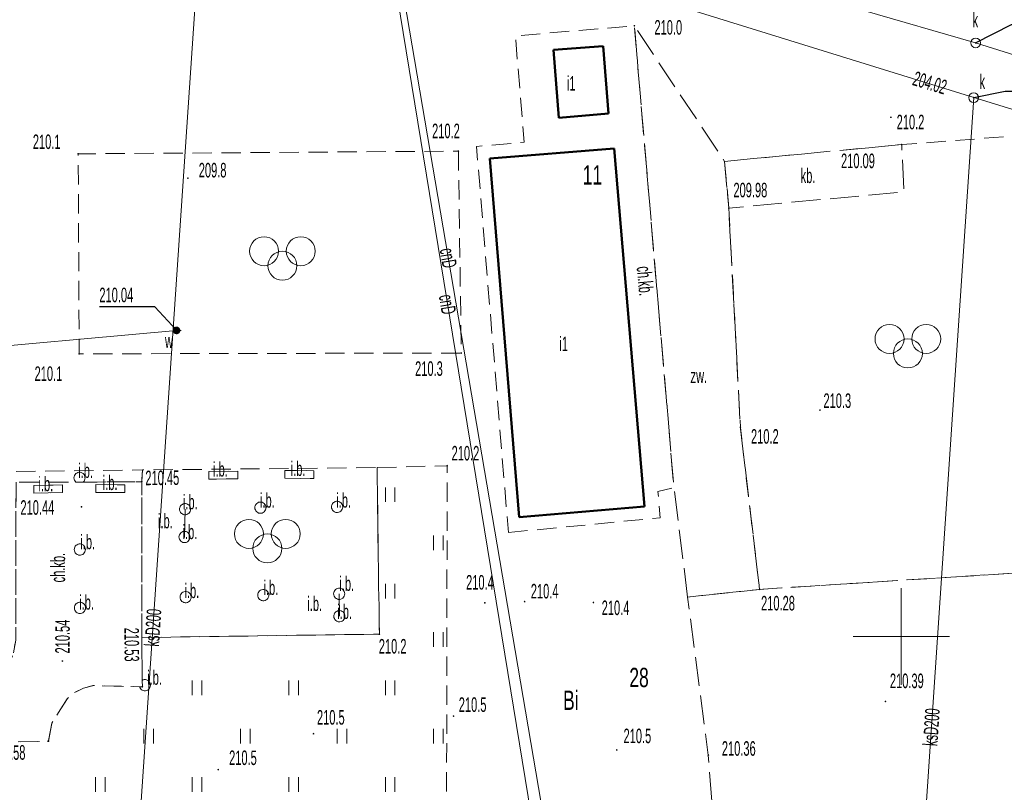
# Model space of a CAD drawing. Header units: metres. Extents: x 7575234 to 29552328, y 2827892 to 11288514.
# Tile 41 of 50: x 7581854 to 7581905, y 5648392 to 5648432. Entities that reach past the tile are written whole.
import ezdxf
from ezdxf.enums import TextEntityAlignment as Align

# ---------------------------------------------------------------- set-up
doc = ezdxf.new("R2010")
doc.units = ezdxf.units.M
for name, pattern in [('1.0_0.5', [1.5, 1, -0.5]), ('1.5_0.5', [2, 1.5, -0.5]), ('mz1.0_0.5', [1.5, 1, -0.5])]:
    doc.linetypes.add(name, pattern=pattern)
for name, color, linetype in [('210-oznaczenie konturu użytku gruntowego', 7, 'Continuous'), ('211-numer działki ewidencyjnej', 7, 'Continuous'), ('312-budynek ewidencyjny', 7, 'Continuous'), ('312-oznaczenie budynku ewidencyjnego', 7, 'Continuous'), ('312-oznaczenie budynku ewidencyjnego-Atr117', 7, 'Continuous'), ('chodnik', 7, 'Continuous'), ('chodnik-Atr17', 7, 'Continuous'), ('inna budowla (linia)', 7, 'Continuous'), ('inna budowla (linia)-Atr17', 7, 'Continuous'), ('inna budowla (powierzchnia)', 7, 'Continuous'), ('inna budowla (powierzchnia)-Atr17', 7, 'Continuous'), ('obszar utwardzony', 7, 'Continuous'), ('obszar utwardzony-Atr17', 7, 'Continuous'), ('pikieta naturalna', 7, 'Continuous'), ('pikieta naturalna-Atr2', 7, 'Continuous'), ('pikieta sztuczna', 7, 'Continuous'), ('pikieta sztuczna-Atr2', 7, 'Continuous'), ('plac gier i zabaw', 7, 'Continuous'), ('plac gier i zabaw (powierzchnia)', 7, 'Continuous'), ('plac gier i zabaw (powierzchnia) - symbol', 7, 'Continuous'), ('przewód ciepłowniczy', 7, 'Continuous'), ('przewód ciepłowniczy-Atr1', 7, 'Continuous'), ('przewód kanalizacyjny', 7, 'Continuous'), ('przewód kanalizacyjny-Atr1', 7, 'Continuous'), ('przewód wodociągowy (linia)', 7, 'Continuous'), ('punkt o określonej wysokości (sieć kanalizacyjna)', 7, 'Continuous'), ('punkt o określonej wysokości (sieć kanalizacyjna)-Atr3', 7, 'Continuous'), ('punkt o określonej wysokości (sieć wodociągowa)', 7, 'Continuous'), ('punkt o określonej wysokości (sieć wodociągowa)-Atr2', 7, 'Continuous'), ('punkt wysokościowy naturalny', 7, 'Continuous'), ('punkt wysokościowy naturalny-Atr2', 7, 'Continuous'), ('punkt wysokościowy sztuczny', 7, 'Continuous'), ('punkt wysokościowy sztuczny-Atr2', 7, 'Continuous'), ('rzędna', 7, 'Continuous'), ('rzędna-Atr2', 7, 'Continuous'), ('studnia kanalizacyjna', 7, 'Continuous'), ('studnia kanalizacyjna-Atr17', 7, 'Continuous'), ('trawnik (powierzchnia)', 7, 'Continuous'), ('trawnik (powierzchnia) - symbol', 7, 'Continuous'), ('Wstawianie ramki sekcyjnej z opisem', 7, 'Continuous'), ('zasuwa - siec wodociągowa (punkt)', 7, 'Continuous'), ('zasuwa - siec wodociągowa (punkt)-Atr17', 7, 'Continuous')]:
    doc.layers.add(name, color=color, linetype=linetype)
doc.styles.get("Standard").update_dxf_attribs({"font": 'ARIALN.TTF'})

# ---------------------------------------------------------------- blocks, each defined once
blk = doc.blocks.new('PW02')
at = {"linetype": 'Continuous', "lineweight": 13}
h = blk.add_hatch(color=0, dxfattribs=at)
edge = h.paths.add_edge_path()
edge.add_arc((0, 0), 0.045, 0, 360)
blk = doc.blocks.new('PW01')
at = {"linetype": 'Continuous', "lineweight": 13}
h = blk.add_hatch(color=0, dxfattribs=at)
edge = h.paths.add_edge_path()
edge.add_arc((0, 0), 0.045, 0, 360)
blk = doc.blocks.new('US25')
at = {"linetype": 'Continuous', "lineweight": 0}
h = blk.add_hatch(color=0, dxfattribs=at)
edge = h.paths.add_edge_path()
edge.add_arc((0, 0), 0.2, 0, 360)
blk = doc.blocks.new('US15')
at = {"color": 0, "linetype": 'Continuous', "lineweight": 13}
blk.add_circle((0, 0), 0.25, dxfattribs=at)
blk = doc.blocks.new('BS04')
at = {"color": 0, "linetype": 'Continuous', "lineweight": 13}
for centre in [(-0.95, 0.75), (0.95, 0.75), (0, 0)]:
    blk.add_circle(centre, 0.75, dxfattribs=at)
blk = doc.blocks.new('TU04')
at = {"color": 0, "linetype": 'Continuous', "lineweight": 13}
for p, q in [((0, 0), (0, 0.75)), ((0.5, 0), (0.5, 0.75))]:
    blk.add_line(p, q, dxfattribs=at)

msp = doc.modelspace()

# ---------------------------------------------------------------- linework, layer by layer
at = {"layer": '312-budynek ewidencyjny', "color": 7, "linetype": 'Continuous', "lineweight": 50, "flags": 128}
for points in [[(7581881.99, 5648430.37), (7581884.57, 5648430.56)], [(7581882.27, 5648426.85), (7581881.99, 5648430.37)], [(7581884.57, 5648430.56), (7581884.85, 5648427.06)], [(7581884.85, 5648427.06), (7581882.27, 5648426.85)], [(7581878.7, 5648424.74), (7581885.14, 5648425.26)], [(7581885.14, 5648425.26), (7581886.71, 5648406.73)], [(7581880.22, 5648406.17), (7581878.7, 5648424.74)], [(7581886.71, 5648406.73), (7581880.22, 5648406.17)]]:
    msp.add_lwpolyline(points, dxfattribs=at)
at = {"layer": 'chodnik', "color": 7, "linetype": '1.0_0.5', "lineweight": 18, "flags": 128}
for points in [[(7581879.66, 5648405.38), (7581887.52, 5648406.15), (7581887.4, 5648407.51), (7581888.23, 5648407.7), (7581886.18, 5648431.61), (7581880.02, 5648431.08), (7581880.48, 5648425.58), (7581878.01, 5648425.36)], [(7581881.99, 5648430.37), (7581884.57, 5648430.56), (7581884.85, 5648427.06), (7581882.27, 5648426.85)], [(7581878.7, 5648424.74), (7581885.14, 5648425.26), (7581886.71, 5648406.73), (7581880.22, 5648406.17)], [(7581854.17, 5648407.98), (7581854.16, 5648399.81), (7581854.03, 5648399.13), (7581853.68, 5648398.21), (7581853.14, 5648397.36), (7581852.52, 5648396.56), (7581852.01, 5648396.31), (7581852.01, 5648394.52), (7581855.85, 5648394.58), (7581856.02, 5648395.52), (7581856.83, 5648396.79), (7581857.2, 5648397.1), (7581857.67, 5648397.32), (7581858.14, 5648397.46), (7581860.57, 5648397.4), (7581860.71, 5648397.4), (7581860.7, 5648397.73), (7581860.68, 5648399.95), (7581860.68, 5648408.01), (7581857.65, 5648407.99), (7581857.27, 5648407.99)], [(7581855.09, 5648407.82), (7581856.58, 5648407.85), (7581856.58, 5648407.45), (7581855.09, 5648407.42)], [(7581858.31, 5648407.46), (7581858.31, 5648407.86), (7581859.81, 5648407.85), (7581859.81, 5648407.45)], [(7581857.44, 5648404.79), (7581857.5, 5648404.79), (7581857.56, 5648404.78), (7581857.62, 5648404.75), (7581857.66, 5648404.72), (7581857.7, 5648404.67), (7581857.73, 5648404.62), (7581857.75, 5648404.56), (7581857.76, 5648404.5), (7581857.75, 5648404.44), (7581857.73, 5648404.38), (7581857.7, 5648404.33), (7581857.66, 5648404.28), (7581857.62, 5648404.25), (7581857.56, 5648404.22), (7581857.5, 5648404.21), (7581857.44, 5648404.21), (7581857.38, 5648404.22), (7581857.33, 5648404.25), (7581857.28, 5648404.28), (7581857.24, 5648404.33), (7581857.21, 5648404.38), (7581857.19, 5648404.44), (7581857.18, 5648404.5), (7581857.19, 5648404.56), (7581857.21, 5648404.62), (7581857.24, 5648404.67), (7581857.28, 5648404.72), (7581857.33, 5648404.75), (7581857.38, 5648404.78)], [(7581857.45, 5648401.77), (7581857.51, 5648401.77), (7581857.57, 5648401.76), (7581857.63, 5648401.73), (7581857.67, 5648401.7), (7581857.71, 5648401.65), (7581857.74, 5648401.6), (7581857.76, 5648401.54), (7581857.77, 5648401.48), (7581857.76, 5648401.42), (7581857.74, 5648401.36), (7581857.71, 5648401.31), (7581857.67, 5648401.26), (7581857.63, 5648401.23), (7581857.57, 5648401.2), (7581857.51, 5648401.19), (7581857.45, 5648401.19), (7581857.39, 5648401.2), (7581857.34, 5648401.23), (7581857.29, 5648401.26), (7581857.25, 5648401.31), (7581857.22, 5648401.36), (7581857.2, 5648401.42), (7581857.19, 5648401.48), (7581857.2, 5648401.54), (7581857.22, 5648401.6), (7581857.25, 5648401.65), (7581857.29, 5648401.7), (7581857.34, 5648401.73), (7581857.39, 5648401.76)]]:
    msp.add_lwpolyline(points, close=True, dxfattribs=at)
at = {"layer": 'inna budowla (linia)', "color": 7, "linetype": 'Continuous', "lineweight": 18, "flags": 128}
for points in [[(7581862.89, 5648405.13), (7581862.92, 5648406.59)], [(7581870.9, 5648402.21), (7581870.91, 5648401.05)]]:
    msp.add_lwpolyline(points, dxfattribs=at)
at = {"layer": 'inna budowla (powierzchnia)', "color": 7, "linetype": 'Continuous', "lineweight": 18, "flags": 128}
for points in [[(7581857.75, 5648408.21), (7581857.74, 5648408.15), (7581857.72, 5648408.09), (7581857.69, 5648408.04), (7581857.65, 5648407.99), (7581857.27, 5648407.99), (7581857.23, 5648408.04), (7581857.2, 5648408.09), (7581857.18, 5648408.15), (7581857.17, 5648408.21), (7581857.18, 5648408.27), (7581857.2, 5648408.33), (7581857.23, 5648408.38), (7581857.27, 5648408.43), (7581857.32, 5648408.46), (7581857.37, 5648408.49), (7581857.43, 5648408.5), (7581857.49, 5648408.5), (7581857.55, 5648408.49), (7581857.61, 5648408.46), (7581857.65, 5648408.43), (7581857.69, 5648408.38), (7581857.72, 5648408.33), (7581857.74, 5648408.27)], [(7581865.65, 5648408.56), (7581865.65, 5648408.16), (7581864.15, 5648408.14), (7581864.15, 5648408.54)], [(7581869.59, 5648408.58), (7581869.59, 5648408.18), (7581868.09, 5648408.19), (7581868.09, 5648408.59)], [(7581856.58, 5648407.85), (7581856.58, 5648407.45), (7581855.09, 5648407.42), (7581855.09, 5648407.82)], [(7581859.81, 5648407.85), (7581859.81, 5648407.45), (7581858.31, 5648407.46), (7581858.31, 5648407.86)], [(7581867.11, 5648406.67), (7581867.1, 5648406.61), (7581867.08, 5648406.55), (7581867.05, 5648406.5), (7581867.01, 5648406.45), (7581866.97, 5648406.42), (7581866.91, 5648406.39), (7581866.85, 5648406.38), (7581866.79, 5648406.38), (7581866.73, 5648406.39), (7581866.68, 5648406.42), (7581866.63, 5648406.45), (7581866.59, 5648406.5), (7581866.56, 5648406.55), (7581866.54, 5648406.61), (7581866.53, 5648406.67), (7581866.54, 5648406.73), (7581866.56, 5648406.79), (7581866.59, 5648406.84), (7581866.63, 5648406.89), (7581866.68, 5648406.92), (7581866.73, 5648406.95), (7581866.79, 5648406.96), (7581866.85, 5648406.96), (7581866.91, 5648406.95), (7581866.97, 5648406.92), (7581867.01, 5648406.89), (7581867.05, 5648406.84), (7581867.08, 5648406.79), (7581867.1, 5648406.73)], [(7581871.08, 5648406.71), (7581871.07, 5648406.65), (7581871.05, 5648406.59), (7581871.02, 5648406.54), (7581870.98, 5648406.49), (7581870.94, 5648406.46), (7581870.88, 5648406.43), (7581870.82, 5648406.42), (7581870.76, 5648406.42), (7581870.7, 5648406.43), (7581870.65, 5648406.46), (7581870.6, 5648406.49), (7581870.56, 5648406.54), (7581870.53, 5648406.59), (7581870.51, 5648406.65), (7581870.5, 5648406.71), (7581870.51, 5648406.77), (7581870.53, 5648406.83), (7581870.56, 5648406.88), (7581870.6, 5648406.93), (7581870.65, 5648406.96), (7581870.7, 5648406.99), (7581870.76, 5648407), (7581870.82, 5648407), (7581870.88, 5648406.99), (7581870.94, 5648406.96), (7581870.98, 5648406.93), (7581871.02, 5648406.88), (7581871.05, 5648406.83), (7581871.07, 5648406.77)], [(7581863.21, 5648406.59), (7581863.2, 5648406.53), (7581863.18, 5648406.47), (7581863.15, 5648406.42), (7581863.11, 5648406.37), (7581863.07, 5648406.34), (7581863.01, 5648406.31), (7581862.95, 5648406.3), (7581862.89, 5648406.3), (7581862.83, 5648406.31), (7581862.78, 5648406.34), (7581862.73, 5648406.37), (7581862.69, 5648406.42), (7581862.66, 5648406.47), (7581862.64, 5648406.53), (7581862.63, 5648406.59), (7581862.64, 5648406.65), (7581862.66, 5648406.71), (7581862.69, 5648406.76), (7581862.73, 5648406.81), (7581862.78, 5648406.84), (7581862.83, 5648406.87), (7581862.89, 5648406.88), (7581862.95, 5648406.88), (7581863.01, 5648406.87), (7581863.07, 5648406.84), (7581863.11, 5648406.81), (7581863.15, 5648406.76), (7581863.18, 5648406.71), (7581863.2, 5648406.65)], [(7581863.18, 5648405.15), (7581863.17, 5648405.09), (7581863.15, 5648405.03), (7581863.12, 5648404.98), (7581863.08, 5648404.93), (7581863.04, 5648404.9), (7581862.98, 5648404.87), (7581862.92, 5648404.86), (7581862.86, 5648404.86), (7581862.8, 5648404.87), (7581862.75, 5648404.9), (7581862.7, 5648404.93), (7581862.66, 5648404.98), (7581862.63, 5648405.03), (7581862.61, 5648405.09), (7581862.6, 5648405.15), (7581862.61, 5648405.21), (7581862.63, 5648405.27), (7581862.66, 5648405.32), (7581862.7, 5648405.37), (7581862.75, 5648405.4), (7581862.8, 5648405.43), (7581862.86, 5648405.44), (7581862.92, 5648405.44), (7581862.98, 5648405.43), (7581863.04, 5648405.4), (7581863.08, 5648405.37), (7581863.12, 5648405.32), (7581863.15, 5648405.27), (7581863.17, 5648405.21)], [(7581857.76, 5648404.5), (7581857.75, 5648404.44), (7581857.73, 5648404.38), (7581857.7, 5648404.33), (7581857.66, 5648404.28), (7581857.62, 5648404.25), (7581857.56, 5648404.22), (7581857.5, 5648404.21), (7581857.44, 5648404.21), (7581857.38, 5648404.22), (7581857.33, 5648404.25), (7581857.28, 5648404.28), (7581857.24, 5648404.33), (7581857.21, 5648404.38), (7581857.19, 5648404.44), (7581857.18, 5648404.5), (7581857.19, 5648404.56), (7581857.21, 5648404.62), (7581857.24, 5648404.67), (7581857.28, 5648404.72), (7581857.33, 5648404.75), (7581857.38, 5648404.78), (7581857.44, 5648404.79), (7581857.5, 5648404.79), (7581857.56, 5648404.78), (7581857.62, 5648404.75), (7581857.66, 5648404.72), (7581857.7, 5648404.67), (7581857.73, 5648404.62), (7581857.75, 5648404.56)], [(7581863.24, 5648402.04), (7581863.23, 5648401.98), (7581863.21, 5648401.92), (7581863.18, 5648401.87), (7581863.14, 5648401.82), (7581863.1, 5648401.79), (7581863.04, 5648401.76), (7581862.98, 5648401.75), (7581862.92, 5648401.75), (7581862.86, 5648401.76), (7581862.81, 5648401.79), (7581862.76, 5648401.82), (7581862.72, 5648401.87), (7581862.69, 5648401.92), (7581862.67, 5648401.98), (7581862.66, 5648402.04), (7581862.67, 5648402.1), (7581862.69, 5648402.16), (7581862.72, 5648402.21), (7581862.76, 5648402.26), (7581862.81, 5648402.29), (7581862.86, 5648402.32), (7581862.92, 5648402.33), (7581862.98, 5648402.33), (7581863.04, 5648402.32), (7581863.1, 5648402.29), (7581863.14, 5648402.26), (7581863.18, 5648402.21), (7581863.21, 5648402.16), (7581863.23, 5648402.1)], [(7581867.26, 5648402.14), (7581867.25, 5648402.08), (7581867.23, 5648402.02), (7581867.2, 5648401.97), (7581867.16, 5648401.92), (7581867.12, 5648401.89), (7581867.06, 5648401.86), (7581867, 5648401.85), (7581866.94, 5648401.85), (7581866.88, 5648401.86), (7581866.83, 5648401.89), (7581866.78, 5648401.92), (7581866.74, 5648401.97), (7581866.71, 5648402.02), (7581866.69, 5648402.08), (7581866.68, 5648402.14), (7581866.69, 5648402.2), (7581866.71, 5648402.26), (7581866.74, 5648402.31), (7581866.78, 5648402.36), (7581866.83, 5648402.39), (7581866.88, 5648402.42), (7581866.94, 5648402.43), (7581867, 5648402.43), (7581867.06, 5648402.42), (7581867.12, 5648402.39), (7581867.16, 5648402.36), (7581867.2, 5648402.31), (7581867.23, 5648402.26), (7581867.25, 5648402.2)], [(7581871.19, 5648402.21), (7581871.18, 5648402.15), (7581871.16, 5648402.09), (7581871.13, 5648402.04), (7581871.09, 5648401.99), (7581871.05, 5648401.96), (7581870.99, 5648401.93), (7581870.93, 5648401.92), (7581870.87, 5648401.92), (7581870.81, 5648401.93), (7581870.76, 5648401.96), (7581870.71, 5648401.99), (7581870.67, 5648402.04), (7581870.64, 5648402.09), (7581870.62, 5648402.15), (7581870.61, 5648402.21), (7581870.62, 5648402.27), (7581870.64, 5648402.33), (7581870.67, 5648402.38), (7581870.71, 5648402.43), (7581870.76, 5648402.46), (7581870.81, 5648402.49), (7581870.87, 5648402.5), (7581870.93, 5648402.5), (7581870.99, 5648402.49), (7581871.05, 5648402.46), (7581871.09, 5648402.43), (7581871.13, 5648402.38), (7581871.16, 5648402.33), (7581871.18, 5648402.27)], [(7581857.77, 5648401.48), (7581857.76, 5648401.42), (7581857.74, 5648401.36), (7581857.71, 5648401.31), (7581857.67, 5648401.26), (7581857.63, 5648401.23), (7581857.57, 5648401.2), (7581857.51, 5648401.19), (7581857.45, 5648401.19), (7581857.39, 5648401.2), (7581857.34, 5648401.23), (7581857.29, 5648401.26), (7581857.25, 5648401.31), (7581857.22, 5648401.36), (7581857.2, 5648401.42), (7581857.19, 5648401.48), (7581857.2, 5648401.54), (7581857.22, 5648401.6), (7581857.25, 5648401.65), (7581857.29, 5648401.7), (7581857.34, 5648401.73), (7581857.39, 5648401.76), (7581857.45, 5648401.77), (7581857.51, 5648401.77), (7581857.57, 5648401.76), (7581857.63, 5648401.73), (7581857.67, 5648401.7), (7581857.71, 5648401.65), (7581857.74, 5648401.6), (7581857.76, 5648401.54)], [(7581871.2, 5648401.05), (7581871.19, 5648400.99), (7581871.17, 5648400.93), (7581871.14, 5648400.88), (7581871.1, 5648400.83), (7581871.06, 5648400.8), (7581871, 5648400.77), (7581870.94, 5648400.76), (7581870.88, 5648400.76), (7581870.82, 5648400.77), (7581870.77, 5648400.8), (7581870.72, 5648400.83), (7581870.68, 5648400.88), (7581870.65, 5648400.93), (7581870.63, 5648400.99), (7581870.62, 5648401.05), (7581870.63, 5648401.11), (7581870.65, 5648401.17), (7581870.68, 5648401.22), (7581870.72, 5648401.27), (7581870.77, 5648401.3), (7581870.82, 5648401.33), (7581870.88, 5648401.34), (7581870.94, 5648401.34), (7581871, 5648401.33), (7581871.06, 5648401.3), (7581871.1, 5648401.27), (7581871.14, 5648401.22), (7581871.17, 5648401.17), (7581871.19, 5648401.11)], [(7581861.13, 5648397.48), (7581861.12, 5648397.42), (7581861.1, 5648397.36), (7581861.07, 5648397.31), (7581861.03, 5648397.26), (7581860.99, 5648397.23), (7581860.93, 5648397.2), (7581860.87, 5648397.19), (7581860.81, 5648397.19), (7581860.75, 5648397.2), (7581860.7, 5648397.23), (7581860.65, 5648397.26), (7581860.61, 5648397.31), (7581860.58, 5648397.36), (7581860.57, 5648397.4), (7581860.71, 5648397.4), (7581860.7, 5648397.73), (7581860.75, 5648397.76), (7581860.81, 5648397.77), (7581860.87, 5648397.77), (7581860.93, 5648397.76), (7581860.99, 5648397.73), (7581861.03, 5648397.7), (7581861.07, 5648397.65), (7581861.1, 5648397.6), (7581861.12, 5648397.54)]]:
    msp.add_lwpolyline(points, close=True, dxfattribs=at)
at = {"layer": 'obszar utwardzony', "color": 7, "linetype": '1.5_0.5', "lineweight": 18, "flags": 128}
for points in [[(7581888.94, 5648402.04), (7581888.23, 5648407.7), (7581886.18, 5648431.61), (7581890.85, 5648424.59), (7581891.07, 5648422.17), (7581891.67, 5648410.82), (7581892.66, 5648402.44)], [(7581890.85, 5648424.59), (7581900.02, 5648425.46), (7581900.13, 5648423.01), (7581891.07, 5648422.17)], [(7581917.39, 5648381.49), (7581917.63, 5648366.83), (7581916.55, 5648366.82), (7581912.49, 5648366.74), (7581902.06, 5648366.05), (7581901.36, 5648365.62), (7581893.17, 5648364.97), (7581892.22, 5648373.23), (7581891.97, 5648376.45), (7581891.03, 5648380.84), (7581890.01, 5648393.86), (7581888.94, 5648402.04), (7581892.66, 5648402.44), (7581911.64, 5648403.65), (7581918.82, 5648404.1), (7581918.93, 5648400.7), (7581919.27, 5648385.28), (7581919.35, 5648381.51)]]:
    msp.add_lwpolyline(points, close=True, dxfattribs=at)
at = {"layer": 'plac gier i zabaw', "color": 7, "linetype": '1.0_0.5', "lineweight": 18, "flags": 128}
for points in [[(7581890.85, 5648424.59), (7581900.02, 5648425.46), (7581910.31, 5648426.24), (7581910.7, 5648417.57), (7581911.64, 5648403.65), (7581892.66, 5648402.44), (7581891.67, 5648410.82), (7581891.07, 5648422.17)], [(7581877.07, 5648425.12), (7581877.22, 5648414.67), (7581857.44, 5648414.63), (7581857.39, 5648424.98)]]:
    msp.add_lwpolyline(points, close=True, dxfattribs=at)
at = {"layer": 'plac gier i zabaw (powierzchnia)', "color": 7, "linetype": 'mz1.0_0.5', "lineweight": 18, "flags": 128}
for points in [[(7581860.68, 5648399.95), (7581872.98, 5648400.12), (7581872.86, 5648408.74), (7581860.71, 5648408.62), (7581860.68, 5648408.01)], [(7581864.15, 5648408.54), (7581865.65, 5648408.56), (7581865.65, 5648408.16), (7581864.15, 5648408.14)], [(7581868.09, 5648408.19), (7581868.09, 5648408.59), (7581869.59, 5648408.58), (7581869.59, 5648408.18)], [(7581866.79, 5648406.96), (7581866.85, 5648406.96), (7581866.91, 5648406.95), (7581866.97, 5648406.92), (7581867.01, 5648406.89), (7581867.05, 5648406.84), (7581867.08, 5648406.79), (7581867.1, 5648406.73), (7581867.11, 5648406.67), (7581867.1, 5648406.61), (7581867.08, 5648406.55), (7581867.05, 5648406.5), (7581867.01, 5648406.45), (7581866.97, 5648406.42), (7581866.91, 5648406.39), (7581866.85, 5648406.38), (7581866.79, 5648406.38), (7581866.73, 5648406.39), (7581866.68, 5648406.42), (7581866.63, 5648406.45), (7581866.59, 5648406.5), (7581866.56, 5648406.55), (7581866.54, 5648406.61), (7581866.53, 5648406.67), (7581866.54, 5648406.73), (7581866.56, 5648406.79), (7581866.59, 5648406.84), (7581866.63, 5648406.89), (7581866.68, 5648406.92), (7581866.73, 5648406.95)], [(7581870.76, 5648407), (7581870.82, 5648407), (7581870.88, 5648406.99), (7581870.94, 5648406.96), (7581870.98, 5648406.93), (7581871.02, 5648406.88), (7581871.05, 5648406.83), (7581871.07, 5648406.77), (7581871.08, 5648406.71), (7581871.07, 5648406.65), (7581871.05, 5648406.59), (7581871.02, 5648406.54), (7581870.98, 5648406.49), (7581870.94, 5648406.46), (7581870.88, 5648406.43), (7581870.82, 5648406.42), (7581870.76, 5648406.42), (7581870.7, 5648406.43), (7581870.65, 5648406.46), (7581870.6, 5648406.49), (7581870.56, 5648406.54), (7581870.53, 5648406.59), (7581870.51, 5648406.65), (7581870.5, 5648406.71), (7581870.51, 5648406.77), (7581870.53, 5648406.83), (7581870.56, 5648406.88), (7581870.6, 5648406.93), (7581870.65, 5648406.96), (7581870.7, 5648406.99)], [(7581862.89, 5648406.88), (7581862.95, 5648406.88), (7581863.01, 5648406.87), (7581863.07, 5648406.84), (7581863.11, 5648406.81), (7581863.15, 5648406.76), (7581863.18, 5648406.71), (7581863.2, 5648406.65), (7581863.21, 5648406.59), (7581863.2, 5648406.53), (7581863.18, 5648406.47), (7581863.15, 5648406.42), (7581863.11, 5648406.37), (7581863.07, 5648406.34), (7581863.01, 5648406.31), (7581862.95, 5648406.3), (7581862.89, 5648406.3), (7581862.83, 5648406.31), (7581862.78, 5648406.34), (7581862.73, 5648406.37), (7581862.69, 5648406.42), (7581862.66, 5648406.47), (7581862.64, 5648406.53), (7581862.63, 5648406.59), (7581862.64, 5648406.65), (7581862.66, 5648406.71), (7581862.69, 5648406.76), (7581862.73, 5648406.81), (7581862.78, 5648406.84), (7581862.83, 5648406.87)], [(7581862.86, 5648405.44), (7581862.92, 5648405.44), (7581862.98, 5648405.43), (7581863.04, 5648405.4), (7581863.08, 5648405.37), (7581863.12, 5648405.32), (7581863.15, 5648405.27), (7581863.17, 5648405.21), (7581863.18, 5648405.15), (7581863.17, 5648405.09), (7581863.15, 5648405.03), (7581863.12, 5648404.98), (7581863.08, 5648404.93), (7581863.04, 5648404.9), (7581862.98, 5648404.87), (7581862.92, 5648404.86), (7581862.86, 5648404.86), (7581862.8, 5648404.87), (7581862.75, 5648404.9), (7581862.7, 5648404.93), (7581862.66, 5648404.98), (7581862.63, 5648405.03), (7581862.61, 5648405.09), (7581862.6, 5648405.15), (7581862.61, 5648405.21), (7581862.63, 5648405.27), (7581862.66, 5648405.32), (7581862.7, 5648405.37), (7581862.75, 5648405.4), (7581862.8, 5648405.43)], [(7581862.92, 5648402.33), (7581862.98, 5648402.33), (7581863.04, 5648402.32), (7581863.1, 5648402.29), (7581863.14, 5648402.26), (7581863.18, 5648402.21), (7581863.21, 5648402.16), (7581863.23, 5648402.1), (7581863.24, 5648402.04), (7581863.23, 5648401.98), (7581863.21, 5648401.92), (7581863.18, 5648401.87), (7581863.14, 5648401.82), (7581863.1, 5648401.79), (7581863.04, 5648401.76), (7581862.98, 5648401.75), (7581862.92, 5648401.75), (7581862.86, 5648401.76), (7581862.81, 5648401.79), (7581862.76, 5648401.82), (7581862.72, 5648401.87), (7581862.69, 5648401.92), (7581862.67, 5648401.98), (7581862.66, 5648402.04), (7581862.67, 5648402.1), (7581862.69, 5648402.16), (7581862.72, 5648402.21), (7581862.76, 5648402.26), (7581862.81, 5648402.29), (7581862.86, 5648402.32)], [(7581866.94, 5648402.43), (7581867, 5648402.43), (7581867.06, 5648402.42), (7581867.12, 5648402.39), (7581867.16, 5648402.36), (7581867.2, 5648402.31), (7581867.23, 5648402.26), (7581867.25, 5648402.2), (7581867.26, 5648402.14), (7581867.25, 5648402.08), (7581867.23, 5648402.02), (7581867.2, 5648401.97), (7581867.16, 5648401.92), (7581867.12, 5648401.89), (7581867.06, 5648401.86), (7581867, 5648401.85), (7581866.94, 5648401.85), (7581866.88, 5648401.86), (7581866.83, 5648401.89), (7581866.78, 5648401.92), (7581866.74, 5648401.97), (7581866.71, 5648402.02), (7581866.69, 5648402.08), (7581866.68, 5648402.14), (7581866.69, 5648402.2), (7581866.71, 5648402.26), (7581866.74, 5648402.31), (7581866.78, 5648402.36), (7581866.83, 5648402.39), (7581866.88, 5648402.42)], [(7581870.87, 5648402.5), (7581870.93, 5648402.5), (7581870.99, 5648402.49), (7581871.05, 5648402.46), (7581871.09, 5648402.43), (7581871.13, 5648402.38), (7581871.16, 5648402.33), (7581871.18, 5648402.27), (7581871.19, 5648402.21), (7581871.18, 5648402.15), (7581871.16, 5648402.09), (7581871.13, 5648402.04), (7581871.09, 5648401.99), (7581871.05, 5648401.96), (7581870.99, 5648401.93), (7581870.93, 5648401.92), (7581870.87, 5648401.92), (7581870.81, 5648401.93), (7581870.76, 5648401.96), (7581870.71, 5648401.99), (7581870.67, 5648402.04), (7581870.64, 5648402.09), (7581870.62, 5648402.15), (7581870.61, 5648402.21), (7581870.62, 5648402.27), (7581870.64, 5648402.33), (7581870.67, 5648402.38), (7581870.71, 5648402.43), (7581870.76, 5648402.46), (7581870.81, 5648402.49)], [(7581870.88, 5648401.34), (7581870.94, 5648401.34), (7581871, 5648401.33), (7581871.06, 5648401.3), (7581871.1, 5648401.27), (7581871.14, 5648401.22), (7581871.17, 5648401.17), (7581871.19, 5648401.11), (7581871.2, 5648401.05), (7581871.19, 5648400.99), (7581871.17, 5648400.93), (7581871.14, 5648400.88), (7581871.1, 5648400.83), (7581871.06, 5648400.8), (7581871, 5648400.77), (7581870.94, 5648400.76), (7581870.88, 5648400.76), (7581870.82, 5648400.77), (7581870.77, 5648400.8), (7581870.72, 5648400.83), (7581870.68, 5648400.88), (7581870.65, 5648400.93), (7581870.63, 5648400.99), (7581870.62, 5648401.05), (7581870.63, 5648401.11), (7581870.65, 5648401.17), (7581870.68, 5648401.22), (7581870.72, 5648401.27), (7581870.77, 5648401.3), (7581870.82, 5648401.33)]]:
    msp.add_lwpolyline(points, close=True, dxfattribs=at)
at = {"layer": 'przewód ciepłowniczy', "color": 212, "linetype": 'Continuous', "lineweight": 18, "flags": 128}
for points in [[(7581868.65, 5648465.25), (7581883.68, 5648373.34)], [(7581884.43, 5648373.35), (7581868.8, 5648465.12)]]:
    msp.add_lwpolyline(points, dxfattribs=at)
at = {"layer": 'przewód kanalizacyjny', "color": 34, "linetype": 'Continuous', "lineweight": 18, "flags": 128}
for points in [[(7581860.3, 5648386.39), (7581863.61, 5648435.3), (7581864.65, 5648440.03)], [(7581864.65, 5648440.03), (7581903.75, 5648427.89), (7581938.71, 5648417.15), (7581947.55, 5648414.43)], [(7581892.15, 5648434.12), (7581903.85, 5648430.72), (7581941.71, 5648418.83), (7581960.41, 5648412.73)], [(7581903.75, 5648427.89), (7581900.13, 5648374.04)]]:
    msp.add_lwpolyline(points, dxfattribs=at)
at = {"layer": 'przewód wodociągowy (linia)', "color": 5, "linetype": 'Continuous', "lineweight": 18, "flags": 128}
msp.add_lwpolyline([(7581884.85, 5648373.36), (7581882.62, 5648390.05), (7581876.68, 5648389.67), (7581858.03, 5648388.16), (7581851.88, 5648387.55), (7581851.48, 5648393.75), (7581850.3, 5648412.16), (7581850.22, 5648414.73), (7581862.48, 5648415.84), (7581862.72, 5648415.84)], dxfattribs=at)
at = {"layer": 'punkt o określonej wysokości (sieć wodociągowa)-Atr2', "color": 5, "flags": 128}
msp.add_lwpolyline([(7581862.48, 5648415.85), (7581861.36, 5648417.07), (7581858.485, 5648417.07)], dxfattribs=at)
at = {"layer": 'rzędna-Atr2', "color": 34, "flags": 128}
for points in [[(7581903.85, 5648430.72), (7581905.7, 5648431.67), (7581908.809, 5648431.67)], [(7581903.75, 5648427.89), (7581905.37, 5648428.22), (7581908.474, 5648428.22)]]:
    msp.add_lwpolyline(points, dxfattribs=at)
at = {"layer": 'trawnik (powierzchnia)', "color": 7, "linetype": 'mz1.0_0.5', "lineweight": 18, "flags": 128}
for points in [[(7581872.86, 5648408.74), (7581876.49, 5648408.84), (7581876.45, 5648385.76), (7581852.12, 5648385.37), (7581851.79, 5648386.9), (7581851.69, 5648394.58), (7581852.01, 5648394.52), (7581855.85, 5648394.58), (7581856.02, 5648395.52), (7581856.83, 5648396.79), (7581857.2, 5648397.1), (7581857.67, 5648397.32), (7581858.14, 5648397.46), (7581860.57, 5648397.4), (7581860.58, 5648397.36), (7581860.61, 5648397.31), (7581860.65, 5648397.26), (7581860.7, 5648397.23), (7581860.75, 5648397.2), (7581860.81, 5648397.19), (7581860.87, 5648397.19), (7581860.93, 5648397.2), (7581860.99, 5648397.23), (7581861.03, 5648397.26), (7581861.07, 5648397.31), (7581861.1, 5648397.36), (7581861.12, 5648397.42), (7581861.13, 5648397.48), (7581861.12, 5648397.54), (7581861.1, 5648397.6), (7581861.07, 5648397.65), (7581861.03, 5648397.7), (7581860.99, 5648397.73), (7581860.93, 5648397.76), (7581860.87, 5648397.77), (7581860.81, 5648397.77), (7581860.75, 5648397.76), (7581860.7, 5648397.73), (7581860.68, 5648399.95), (7581872.98, 5648400.12)], [(7581852.52, 5648396.56), (7581852.01, 5648396.31), (7581851.95, 5648408.51), (7581860.71, 5648408.62), (7581860.68, 5648408.01), (7581857.65, 5648407.99), (7581857.69, 5648408.04), (7581857.72, 5648408.09), (7581857.74, 5648408.15), (7581857.75, 5648408.21), (7581857.74, 5648408.27), (7581857.72, 5648408.33), (7581857.69, 5648408.38), (7581857.65, 5648408.43), (7581857.61, 5648408.46), (7581857.55, 5648408.49), (7581857.49, 5648408.5), (7581857.43, 5648408.5), (7581857.37, 5648408.49), (7581857.32, 5648408.46), (7581857.27, 5648408.43), (7581857.23, 5648408.38), (7581857.2, 5648408.33), (7581857.18, 5648408.27), (7581857.17, 5648408.21), (7581857.18, 5648408.15), (7581857.2, 5648408.09), (7581857.23, 5648408.04), (7581857.27, 5648407.99), (7581854.17, 5648407.98), (7581854.16, 5648399.81), (7581854.03, 5648399.13), (7581853.68, 5648398.21), (7581853.14, 5648397.36)]]:
    msp.add_lwpolyline(points, close=True, dxfattribs=at)
at = {"layer": 'Wstawianie ramki sekcyjnej z opisem', "color": 7, "linetype": 'Continuous', "lineweight": 13, "flags": 128}
for points in [[(7581900, 5648397.5), (7581900, 5648402.5)], [(7581900, 5648397.5), (7581900, 5648402.5)], [(7581897.5, 5648400), (7581902.5, 5648400)], [(7581897.5, 5648400), (7581902.5, 5648400)]]:
    msp.add_lwpolyline(points, dxfattribs=at)

# ---------------------------------------------------------------- block references
at = {"layer": 'pikieta naturalna', "color": 7, "linetype": 'Continuous', "lineweight": 13}
for p in [(7581886.18, 5648431.61), (7581857.39, 5648424.98), (7581877.07, 5648425.12), (7581857.44, 5648414.63), (7581877.22, 5648414.67), (7581891.67, 5648410.82), (7581878.44, 5648401.74), (7581884.06, 5648401.76), (7581876.82, 5648395.88), (7581869.57, 5648394.97), (7581885.27, 5648394.13), (7581864.64, 5648393.11)]:
    msp.add_blockref('PW01', p, dxfattribs=at)
at = {"layer": 'pikieta sztuczna', "color": 7, "linetype": 'Continuous', "lineweight": 13}
for p in [(7581900.02, 5648425.46), (7581891.07, 5648422.17), (7581892.66, 5648402.44), (7581899.18, 5648396.64), (7581890.01, 5648393.86)]:
    msp.add_blockref('PW01', p, dxfattribs=at)
at = {"layer": 'plac gier i zabaw', "color": 7, "linetype": 'Continuous', "lineweight": 18}
for p in [(7581867.96, 5648419.19), (7581900.34, 5648414.65)]:
    msp.add_blockref('BS04', p, dxfattribs=at)
at = {"layer": 'plac gier i zabaw (powierzchnia) - symbol', "color": 7, "linetype": 'Continuous', "lineweight": 18}
msp.add_blockref('BS04', (7581867.18, 5648404.56), dxfattribs=at)
at = {"layer": 'punkt o określonej wysokości (sieć kanalizacyjna)', "color": 34, "linetype": 'Continuous', "lineweight": 13}
msp.add_blockref('PW01', (7581903.99, 5648427.9), dxfattribs=at)
at = {"layer": 'punkt o określonej wysokości (sieć wodociągowa)', "color": 5, "linetype": 'Continuous', "lineweight": 13}
msp.add_blockref('PW01', (7581862.48, 5648415.84), dxfattribs=at)
at = {"layer": 'punkt wysokościowy naturalny', "color": 7, "linetype": 'Continuous', "lineweight": 13}
for p in [(7581899.46, 5648426.87), (7581863.07, 5648423.72), (7581895.79, 5648411.72), (7581876.49, 5648408.84), (7581880.5, 5648401.81), (7581872.98, 5648400.12)]:
    msp.add_blockref('PW01', p, dxfattribs=at)
at = {"layer": 'punkt wysokościowy sztuczny', "color": 7, "linetype": 'Continuous', "lineweight": 13}
for p in [(7581860.68, 5648408.01), (7581857.56, 5648406.71), (7581856.57, 5648398.73), (7581860.71, 5648397.4), (7581855.85, 5648394.58)]:
    msp.add_blockref('PW02', p, dxfattribs=at)
at = {"layer": 'rzędna', "color": 34, "linetype": 'Continuous', "lineweight": 18}
for p in [(7581903.85, 5648430.72), (7581903.75, 5648427.89)]:
    msp.add_blockref('PW01', p, dxfattribs=at)
at = {"layer": 'studnia kanalizacyjna', "color": 34, "linetype": 'Continuous', "lineweight": 18, "rotation": 0.06699999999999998}
for p in [(7581903.85, 5648430.72), (7581903.75, 5648427.89)]:
    msp.add_blockref('US15', p, dxfattribs=at)
at = {"layer": 'trawnik (powierzchnia) - symbol', "color": 7, "linetype": 'Continuous', "lineweight": 18}
for p in [(7581873.289, 5648406.969), (7581875.789, 5648404.469), (7581873.289, 5648401.969), (7581875.789, 5648399.469), (7581863.289, 5648396.969), (7581868.289, 5648396.969), (7581873.289, 5648396.969), (7581860.789, 5648394.469), (7581865.789, 5648394.469), (7581870.789, 5648394.469), (7581875.789, 5648394.469), (7581858.289, 5648391.969), (7581863.289, 5648391.969), (7581868.289, 5648391.969), (7581873.289, 5648391.969)]:
    msp.add_blockref('TU04', p, dxfattribs=at)
at = {"layer": 'zasuwa - siec wodociągowa (punkt)', "color": 7, "linetype": 'Continuous', "lineweight": 13, "rotation": 270.067}
msp.add_blockref('US25', (7581862.48, 5648415.84), dxfattribs=at)

# ---------------------------------------------------------------- texts
at = {"layer": '210-oznaczenie konturu użytku gruntowego', "color": 3, "linetype": 'Continuous', "lineweight": 18, "width": 0.79}
msp.add_text('Bi', height=1, dxfattribs=at).set_placement((7581882.49, 5648396.2))
at = {"layer": '211-numer działki ewidencyjnej', "color": 3, "linetype": 'Continuous', "lineweight": 18, "width": 0.79}
msp.add_text('28', height=1, dxfattribs=at).set_placement((7581885.92, 5648397.38))
at = {"layer": '312-oznaczenie budynku ewidencyjnego', "color": 7, "linetype": 'Continuous', "lineweight": 18, "width": 0.79}
msp.add_text('11', height=1, dxfattribs=at).set_placement((7581883.51, 5648423.39))
at = {"layer": '312-oznaczenie budynku ewidencyjnego-Atr117', "color": 7, "width": 0.667}
msp.add_text('i1', height=0.75, dxfattribs=at).set_placement((7581882.91, 5648428.63), align=Align.MIDDLE_CENTER)
msp.add_text('i1', height=0.75, dxfattribs=at).set_placement((7581882.3, 5648414.77))
at = {"layer": 'chodnik-Atr17', "color": 7, "width": 0.667}
for rotation, p in [(275.065, (7581886.3, 5648419.13)), (89.93, (7581856.71, 5648402.8))]:
    msp.add_text('ch.kb.', height=0.75, rotation=rotation, dxfattribs=at).set_placement(p)
at = {"layer": 'inna budowla (linia)-Atr17', "color": 7, "width": 0.667}
for p in [(7581861.52, 5648405.6), (7581869.25, 5648401.32)]:
    msp.add_text('i.b.', height=0.75, dxfattribs=at).set_placement(p)
at = {"layer": 'inna budowla (powierzchnia)-Atr17', "color": 7, "width": 0.667}
for p in [(7581857.39, 5648408.21), (7581864.37, 5648408.28), (7581868.39, 5648408.31), (7581855.33, 5648407.52), (7581858.66, 5648407.58), (7581866.8, 5648406.67), (7581870.75, 5648406.67), (7581862.81, 5648406.59), (7581862.79, 5648405.04), (7581857.5, 5648404.52), (7581866.98, 5648402.15), (7581870.91, 5648402.36), (7581862.89, 5648401.99), (7581857.44, 5648401.39), (7581870.8, 5648400.91), (7581860.96, 5648397.5)]:
    msp.add_text('i.b.', height=0.75, dxfattribs=at).set_placement(p)
at = {"layer": 'obszar utwardzony-Atr17', "color": 7, "width": 0.667}
for s, p in [('kb.', (7581894.79, 5648423.47)), ('zw.', (7581889.09, 5648413.12))]:
    msp.add_text(s, height=0.75, dxfattribs=at).set_placement(p)
at = {"layer": 'pikieta naturalna-Atr2', "color": 7, "width": 0.667}
for s, p in [('210.0', (7581887.22, 5648431.15)), ('210.2', (7581875.71, 5648425.79)), ('210.1', (7581855.04, 5648425.23)), ('210.3', (7581874.83, 5648413.49)), ('210.1', (7581855.13, 5648413.23)), ('210.2', (7581892.22, 5648409.98)), ('210.4', (7581877.47, 5648402.43)), ('210.4', (7581884.49, 5648401.11)), ('210.5', (7581877.09, 5648396.1)), ('210.5', (7581869.75, 5648395.44)), ('210.5', (7581885.62, 5648394.48)), ('210.5', (7581865.2, 5648393.35))]:
    msp.add_text(s, height=0.75, dxfattribs=at).set_placement(p)
at = {"layer": 'pikieta sztuczna-Atr2', "color": 7, "width": 0.667}
for s, p in [('210.09', (7581896.88, 5648424.24)), ('209.98', (7581891.31, 5648422.73)), ('210.28', (7581892.74, 5648401.35)), ('210.39', (7581899.41, 5648397.33)), ('210.36', (7581890.71, 5648393.83))]:
    msp.add_text(s, height=0.75, dxfattribs=at).set_placement(p)
at = {"layer": 'przewód ciepłowniczy-Atr1', "color": 212, "width": 0.667}
for rotation, p in [(279.666, (7581876.469, 5648420.093)), (279.287, (7581876.427, 5648417.691))]:
    msp.add_text('cnD', height=0.75, rotation=rotation, dxfattribs=at).set_placement(p, align=Align.MIDDLE_LEFT)
at = {"layer": 'przewód kanalizacyjny-Atr1', "color": 34, "width": 0.667}
for rotation, p in [(86.128, (7581861.19, 5648399.49)), (86.154, (7581901.49, 5648394.34))]:
    msp.add_text('ksD200', height=0.75, rotation=rotation, dxfattribs=at).set_placement(p, align=Align.MIDDLE_LEFT)
at = {"layer": 'punkt o określonej wysokości (sieć kanalizacyjna)-Atr3', "color": 34, "width": 0.667}
msp.add_text('204.02', height=0.75, rotation=343.223, dxfattribs=at).set_placement((7581900.64, 5648428.91), align=Align.MIDDLE_LEFT)
at = {"layer": 'punkt o określonej wysokości (sieć wodociągowa)-Atr2', "color": 5, "width": 0.667}
msp.add_text('210.04', height=0.75, dxfattribs=at).set_placement((7581858.485, 5648417.077), align=Align.BOTTOM_LEFT)
at = {"layer": 'punkt wysokościowy naturalny-Atr2', "color": 7, "width": 0.667}
for s, p in [('210.2', (7581899.76, 5648426.25)), ('209.8', (7581863.63, 5648423.76)), ('210.3', (7581895.97, 5648411.83)), ('210.2', (7581876.72, 5648409.11)), ('210.4', (7581880.82, 5648401.97)), ('210.2', (7581872.95, 5648399.12))]:
    msp.add_text(s, height=0.75, dxfattribs=at).set_placement(p)
at = {"layer": 'punkt wysokościowy sztuczny-Atr2', "color": 7, "width": 0.667}
for s, rotation, p in [('210.45', 0.566, (7581860.87, 5648407.83)), ('210.44', 0.185, (7581854.4, 5648406.3)), ('210.54', 89.93, (7581856.95, 5648399.12)), ('210.53', 270.516, (7581859.78, 5648400.45)), ('210.58', 0.895, (7581852.91, 5648393.6))]:
    msp.add_text(s, height=0.75, rotation=rotation, dxfattribs=at).set_placement(p)
at = {"layer": 'studnia kanalizacyjna-Atr17', "color": 34, "width": 0.667}
for p in [(7581903.69, 5648431.53), (7581904.05, 5648428.34)]:
    msp.add_text('k', height=0.75, dxfattribs=at).set_placement(p)
at = {"layer": 'zasuwa - siec wodociągowa (punkt)-Atr17', "color": 7, "width": 0.667}
msp.add_text('w', height=0.75, dxfattribs=at).set_placement((7581861.88, 5648414.93))

doc.saveas('drawing.dxf')
